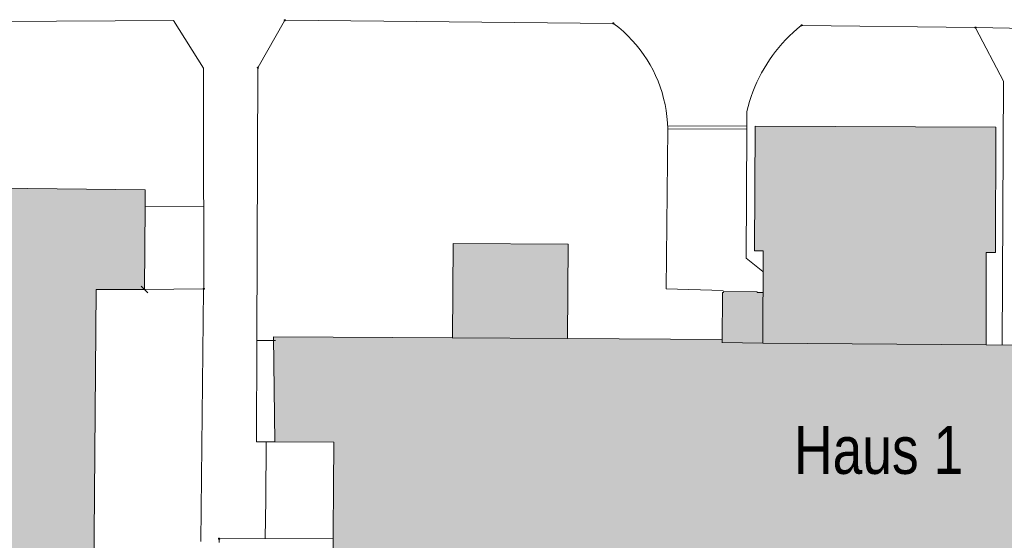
# Model space of a CAD drawing. Header units: metres. Extents: x -15 to 143, y -45 to 47.
# Tile 31 of 41: x 89.6 to 92.06, y 31.69 to 32.99. Entities that reach past the tile are written whole.
import ezdxf

# ---------------------------------------------------------------- set-up
doc = ezdxf.new("R2010")
doc.units = ezdxf.units.M
doc.header["$LTSCALE"] = 0.0125
doc.layers.add('X_YYY_STF_8', color=7, linetype='Continuous', lineweight=9)
doc.styles.add('ERSTELLTER_STIL_2', font='ARIALN.TTF')

# ---------------------------------------------------------------- blocks, each defined once
blk = doc.blocks.new('Ü_Plan_W')
at = {"layer": 'X_YYY_STF_8', "linetype": 'Continuous', "lineweight": 0}
for points in [[(2.3425, 5.82), (2.3421, 5.8187), (2.3408, 5.8187), (2.34, 5.82), (2.3408, 5.8208), (2.3421, 5.8208), (2.3425, 5.82)], [(3.027, 5.8137), (3.0266, 5.8128), (3.0254, 5.8128), (3.0245, 5.8137), (3.0254, 5.8149), (3.0266, 5.8149)], [(3.781, 5.8048), (3.7802, 5.8035), (3.7793, 5.8035), (3.7785, 5.8048), (3.7793, 5.806), (3.7802, 5.806), (3.781, 5.8048)], [(2.2866, 5.7214), (2.2862, 5.7201), (2.2849, 5.7201), (2.2841, 5.7214), (2.2849, 5.7222), (2.2862, 5.7222)], [(2.174, 5.2608), (2.1732, 5.2595), (2.1719, 5.2595), (2.1715, 5.2608), (2.1719, 5.2616), (2.1732, 5.2616)], [(2.2058, 4.7409), (2.2054, 4.7401), (2.2041, 4.7401), (2.2032, 4.7409), (2.2041, 4.7422), (2.2054, 4.7422), (2.2058, 4.7409)]]:
    blk.add_hatch(color=256, dxfattribs=at).paths.add_polyline_path(points, flags=0)
at = {"layer": 'X_YYY_STF_8', "linetype": 'Continuous', "lineweight": 9}
blk.add_hatch(color=256, dxfattribs=at).paths.add_polyline_path([(3.4191, 5.8094), (3.4182, 5.8086), (3.4169, 5.8086), (3.4161, 5.8094), (3.4169, 5.8107), (3.4182, 5.8107)], flags=0)
at = {"layer": 'X_YYY_STF_8', "linetype": 'Continuous'}
for points in [[(3.3208, 5.5998), (3.3196, 5.3399), (3.3378, 5.3399), (3.3366, 5.1477), (3.8017, 5.1448), (3.8017, 5.337), (3.8119, 5.337), (3.8212, 5.337), (3.8223, 5.5973)], [(2.6918, 5.3556), (2.9314, 5.3539), (2.9301, 5.1575), (2.6909, 5.1588)], [(3.3372, 5.2536), (3.3251, 5.2536), (3.3251, 5.2549), (3.2552, 5.2557), (3.2552, 5.2555), (3.2552, 5.2532), (3.2531, 5.2536), (3.2518, 5.149), (3.3366, 5.1477)], [(2.318, 5.1609), (2.3209, 4.9424), (2.4433, 4.942), (2.4416, 4.6613), (2.5536, 4.6606), (2.6935, 4.6596), (2.6939, 4.6999), (3.1621, 4.6973), (3.1617, 4.6571), (3.3619, 4.6541), (3.7755, 4.652), (3.9745, 4.652), (3.9749, 4.6922), (4.4406, 4.6901), (4.4406, 4.6499), (4.6941, 4.6478), (4.6954, 4.7312), (4.6979, 4.9302), (4.8152, 4.9285), (4.8156, 4.9611), (4.8173, 5.1084), (4.8178, 5.1389), (3.9588, 5.1439), (3.8017, 5.1448), (3.3366, 5.1477), (3.2518, 5.149), (3.2519, 5.1557), (2.9301, 5.1575), (2.6909, 5.1588)]]:
    blk.add_hatch(color=150, dxfattribs=at).paths.add_polyline_path(points)
at = {"layer": 'X_YYY_STF_8'}
h = blk.add_hatch(color=9, dxfattribs=at)
h.dxf.hatch_style = 1
h.paths.add_polyline_path([(1.1326, 5.4775), (2.0508, 5.4674), (2.0508, 5.4331), (2.0491, 5.2595), (1.9484, 5.2599), (1.9437, 4.6639), (1.1284, 4.6677), (1.1305, 5.0872), (1.1314, 5.2595)])
at = {"layer": 'X_YYY_STF_8', "linetype": 'Continuous', "lineweight": 0}
for p, q in [((1.5682, 5.8166), (2.1093, 5.8196)), ((2.1093, 5.8196), (2.1723, 5.7201)), ((2.2862, 5.7222), (2.3408, 5.8187)), ((2.3421, 5.82), (2.3425, 5.82)), ((2.3425, 5.82), (3.0245, 5.8137)), ((3.0266, 5.8141), (3.0266, 5.8137)), ((3.4186, 5.8098), (3.4186, 5.8094)), ((3.7785, 5.8048), (3.4191, 5.8094)), ((3.7806, 5.8031), (3.7802, 5.8035)), ((2.2862, 5.7214), (2.2862, 5.7212)), ((2.1723, 5.7201), (2.1719, 5.4606)), ((2.2833, 5.1537), (2.2854, 5.7201)), ((3.8352, 5.1448), (3.8382, 5.693)), ((3.3035, 5.6299), (3.3035, 5.5999)), ((3.3035, 5.5999), (3.3035, 5.5931)), ((3.1392, 5.5939), (3.1354, 5.2612)), ((3.3035, 5.5931), (3.3022, 5.3251)), ((2.1719, 5.4606), (2.1728, 5.4322)), ((2.0508, 5.4331), (2.1728, 5.4322)), ((2.1728, 5.4322), (2.1728, 5.2616)), ((2.9314, 5.3539), (2.9314, 5.3537)), ((3.3022, 5.3251), (3.3369, 5.2968)), ((2.1723, 5.2595), (2.1681, 4.8683)), ((3.1354, 5.2612), (3.254, 5.2578)), ((3.2531, 5.2536), (3.2518, 5.149)), ((3.2531, 5.2536), (3.2531, 5.2534)), ((3.3251, 5.2549), (3.2552, 5.2557)), ((3.2552, 5.2557), (3.2552, 5.2532)), ((3.2552, 5.2557), (3.2552, 5.2555)), ((3.3246, 5.2549), (3.3251, 5.2549)), ((3.3251, 5.2536), (3.3251, 5.2549)), ((3.3251, 5.2549), (3.3251, 5.2546)), ((3.3361, 5.2536), (3.3251, 5.2536)), ((2.2824, 4.9424), (2.2833, 5.1537)), ((2.6909, 5.1588), (2.9301, 5.1575)), ((2.9301, 5.1575), (2.9301, 5.1579)), ((3.2518, 5.149), (3.2518, 5.1488)), ((2.3023, 4.9424), (2.2824, 4.9424)), ((2.3209, 4.9424), (2.3023, 4.9424)), ((2.1681, 4.8683), (2.1664, 4.735)), ((2.3006, 4.7413), (2.3015, 4.8222)), ((2.3006, 4.7413), (2.2058, 4.7409)), ((2.3006, 4.7413), (2.442, 4.7405))]:
    blk.add_line(p, q, dxfattribs=at)
at = {"layer": 'X_YYY_STF_8', "linetype": 'Continuous', "lineweight": 9}
for p, q in [((3.7806, 5.8048), (3.7806, 5.8046)), ((2.6918, 5.3556), (2.6922, 5.3556)), ((2.1736, 5.2608), (2.1736, 5.2606)), ((3.2531, 5.2536), (3.2535, 5.2536)), ((2.6909, 5.1588), (2.6909, 5.1586)), ((2.2054, 4.7413), (2.2054, 4.7409))]:
    blk.add_line(p, q, dxfattribs=at)
at = {"layer": 'X_YYY_STF_8', "linetype": 'Continuous', "lineweight": 5}
for p, q in [((3.8382, 5.693), (3.7806, 5.8031)), ((3.781, 5.8048), (4.0193, 5.8005)), ((2.1715, 5.2608), (2.0491, 5.2595)), ((2.2833, 5.1537), (2.3222, 5.1537)), ((2.2045, 4.7333), (2.2045, 4.7401))]:
    blk.add_line(p, q, dxfattribs=at)
at = {"layer": 'X_YYY_STF_8', "linetype": 'Continuous', "lineweight": 18}
for p, q in [((3.1392, 5.6007), (3.3035, 5.5999)), ((3.1392, 5.5939), (3.3035, 5.5931))]:
    blk.add_line(p, q, dxfattribs=at)
at = {"layer": 'X_YYY_STF_8', "linetype": 'Continuous', "lineweight": 13}
for p, q in [((2.6909, 5.1588), (2.6918, 5.3556)), ((2.6918, 5.3556), (2.9314, 5.3539)), ((2.9314, 5.3539), (2.9301, 5.1575)), ((3.2552, 5.2532), (3.2531, 5.2536)), ((2.3015, 4.8222), (2.3023, 4.9424))]:
    blk.add_line(p, q, dxfattribs=at)
at = {"layer": 'X_YYY_STF_8', "color": 1}
blk.add_line((2.0561, 5.2527), (2.0422, 5.2663), dxfattribs=at)
at = {"layer": 'X_YYY_STF_8', "linetype": 'Continuous', "lineweight": 0}
for points in [[(2.34, 5.82), (2.34, 5.8201), (2.34, 5.8202), (2.34, 5.8204), (2.34, 5.8205), (2.3401, 5.8206), (2.3401, 5.8206), (2.3401, 5.8207), (2.3402, 5.8208), (2.3402, 5.8209), (2.3403, 5.821), (2.3404, 5.821), (2.3404, 5.8211), (2.3405, 5.8211), (2.3406, 5.8212), (2.3407, 5.8212), (2.3408, 5.8212), (2.3409, 5.8212), (2.341, 5.8213), (2.3411, 5.8213), (2.3412, 5.8213)], [(2.3412, 5.8192), (2.3411, 5.8192), (2.341, 5.8192), (2.3409, 5.8192), (2.3408, 5.8192), (2.3407, 5.8192), (2.3406, 5.8193), (2.3405, 5.8193), (2.3404, 5.8193), (2.3404, 5.8194), (2.3403, 5.8194), (2.3402, 5.8195), (2.3402, 5.8195), (2.3401, 5.8196), (2.3401, 5.8196), (2.3401, 5.8197), (2.34, 5.8198), (2.34, 5.8198), (2.34, 5.8199), (2.34, 5.8199), (2.34, 5.82)], [(2.3412, 5.8213), (2.3413, 5.8213), (2.3414, 5.8213), (2.3414, 5.8212), (2.3415, 5.8212), (2.3416, 5.8212), (2.3416, 5.8212), (2.3417, 5.8211), (2.3417, 5.8211), (2.3418, 5.821), (2.3418, 5.821), (2.3419, 5.8209), (2.3419, 5.8208), (2.342, 5.8207), (2.342, 5.8206), (2.342, 5.8206), (2.342, 5.8205), (2.3421, 5.8204), (2.3421, 5.8202), (2.3421, 5.8201), (2.3421, 5.82)], [(2.3425, 5.82), (2.3425, 5.8199), (2.3424, 5.8199), (2.3423, 5.8198), (2.3423, 5.8198), (2.3422, 5.8197), (2.3421, 5.8196), (2.3421, 5.8196), (2.342, 5.8195), (2.3419, 5.8195), (2.3419, 5.8194), (2.3418, 5.8194), (2.3418, 5.8193), (2.3417, 5.8193), (2.3416, 5.8193), (2.3416, 5.8192), (2.3415, 5.8192), (2.3414, 5.8192), (2.3414, 5.8192), (2.3413, 5.8192), (2.3412, 5.8192)], [(3.0245, 5.8141), (3.0245, 5.8141), (3.0245, 5.8142), (3.0245, 5.8143), (3.0246, 5.8143), (3.0246, 5.8144), (3.0246, 5.8144), (3.0247, 5.8145), (3.0247, 5.8146), (3.0248, 5.8146), (3.0248, 5.8147), (3.0249, 5.8147), (3.025, 5.8147), (3.025, 5.8148), (3.0251, 5.8148), (3.0252, 5.8148), (3.0253, 5.8149), (3.0254, 5.8149), (3.0255, 5.8149), (3.0257, 5.8149), (3.0258, 5.8149)], [(3.0258, 5.8128), (3.0257, 5.8128), (3.0255, 5.8128), (3.0254, 5.8128), (3.0253, 5.8129), (3.0252, 5.8129), (3.0251, 5.8129), (3.025, 5.813), (3.025, 5.813), (3.0249, 5.8131), (3.0248, 5.8131), (3.0248, 5.8132), (3.0247, 5.8133), (3.0247, 5.8133), (3.0246, 5.8134), (3.0246, 5.8135), (3.0246, 5.8136), (3.0245, 5.8137), (3.0245, 5.8138), (3.0245, 5.8139), (3.0245, 5.8141)], [(3.0258, 5.8149), (3.0258, 5.8149), (3.0259, 5.8149), (3.026, 5.8149), (3.026, 5.8149), (3.0261, 5.8148), (3.0261, 5.8148), (3.0262, 5.8148), (3.0263, 5.8147), (3.0263, 5.8147), (3.0264, 5.8147), (3.0264, 5.8146), (3.0264, 5.8146), (3.0265, 5.8145), (3.0265, 5.8144), (3.0266, 5.8144), (3.0266, 5.8143), (3.0266, 5.8143), (3.0266, 5.8142), (3.0266, 5.8141), (3.0266, 5.8141)], [(3.0266, 5.8137), (3.0266, 5.8136), (3.0266, 5.8135), (3.0266, 5.8135), (3.0266, 5.8134), (3.0266, 5.8133), (3.0265, 5.8133), (3.0265, 5.8132), (3.0264, 5.8132), (3.0264, 5.8131), (3.0264, 5.8131), (3.0263, 5.813), (3.0263, 5.813), (3.0262, 5.8129), (3.0261, 5.8129), (3.0261, 5.8129), (3.026, 5.8128), (3.026, 5.8128), (3.0259, 5.8128), (3.0258, 5.8128), (3.0258, 5.8128)], [(3.3035, 5.6299), (3.3061, 5.6405), (3.3091, 5.6509), (3.3125, 5.6612), (3.3161, 5.6713), (3.3201, 5.6814), (3.3245, 5.6912), (3.3291, 5.7009), (3.3341, 5.7104), (3.3393, 5.7198), (3.3449, 5.729), (3.3508, 5.738), (3.357, 5.7468), (3.3634, 5.7553), (3.3702, 5.7637), (3.3772, 5.7718), (3.3846, 5.7798), (3.3922, 5.7874), (3.4, 5.7949), (3.4081, 5.8021), (3.4165, 5.809)], [(3.4161, 5.8098), (3.4161, 5.8099), (3.4161, 5.81), (3.4161, 5.81), (3.4162, 5.8101), (3.4162, 5.8102), (3.4163, 5.8102), (3.4163, 5.8103), (3.4164, 5.8103), (3.4165, 5.8104), (3.4166, 5.8104), (3.4166, 5.8105), (3.4167, 5.8105), (3.4168, 5.8105), (3.4169, 5.8106), (3.417, 5.8106), (3.4171, 5.8106), (3.4171, 5.8107), (3.4172, 5.8107), (3.4173, 5.8107), (3.4174, 5.8107)], [(3.4174, 5.8086), (3.4173, 5.8086), (3.4172, 5.8086), (3.4171, 5.8086), (3.4171, 5.8086), (3.417, 5.8086), (3.4169, 5.8087), (3.4168, 5.8087), (3.4167, 5.8088), (3.4166, 5.8088), (3.4166, 5.8089), (3.4165, 5.809), (3.4164, 5.809), (3.4163, 5.8091), (3.4163, 5.8092), (3.4162, 5.8093), (3.4162, 5.8094), (3.4161, 5.8095), (3.4161, 5.8096), (3.4161, 5.8097), (3.4161, 5.8098)], [(3.4174, 5.8107), (3.4174, 5.8107), (3.4175, 5.8107), (3.4176, 5.8107), (3.4177, 5.8106), (3.4177, 5.8106), (3.4178, 5.8106), (3.4179, 5.8105), (3.418, 5.8105), (3.4181, 5.8105), (3.4182, 5.8104), (3.4182, 5.8104), (3.4183, 5.8103), (3.4184, 5.8103), (3.4184, 5.8102), (3.4185, 5.8102), (3.4185, 5.8101), (3.4186, 5.81), (3.4186, 5.81), (3.4186, 5.8099), (3.4186, 5.8098)], [(3.4186, 5.8094), (3.4186, 5.8094), (3.4185, 5.8093), (3.4184, 5.8092), (3.4184, 5.8092), (3.4183, 5.8091), (3.4183, 5.809), (3.4182, 5.809), (3.4181, 5.8089), (3.4181, 5.8089), (3.418, 5.8088), (3.4179, 5.8088), (3.4179, 5.8087), (3.4178, 5.8087), (3.4177, 5.8087), (3.4177, 5.8086), (3.4176, 5.8086), (3.4176, 5.8086), (3.4175, 5.8086), (3.4174, 5.8086), (3.4174, 5.8086)], [(2.2841, 5.7214), (2.2841, 5.7215), (2.2841, 5.7216), (2.2841, 5.7217), (2.2841, 5.7218), (2.2842, 5.7219), (2.2842, 5.722), (2.2843, 5.7221), (2.2843, 5.7222), (2.2844, 5.7222), (2.2844, 5.7223), (2.2845, 5.7224), (2.2846, 5.7224), (2.2846, 5.7225), (2.2847, 5.7225), (2.2848, 5.7226), (2.2849, 5.7226), (2.285, 5.7226), (2.2851, 5.7226), (2.2852, 5.7226), (2.2854, 5.7226)], [(2.2854, 5.7201), (2.2852, 5.7202), (2.2851, 5.7202), (2.285, 5.7203), (2.2849, 5.7203), (2.2848, 5.7204), (2.2847, 5.7205), (2.2846, 5.7205), (2.2846, 5.7206), (2.2845, 5.7207), (2.2844, 5.7207), (2.2844, 5.7208), (2.2843, 5.7209), (2.2843, 5.7209), (2.2842, 5.721), (2.2842, 5.721), (2.2841, 5.7211), (2.2841, 5.7212), (2.2841, 5.7212), (2.2841, 5.7213), (2.2841, 5.7214)], [(2.2854, 5.7226), (2.2854, 5.7226), (2.2855, 5.7226), (2.2856, 5.7226), (2.2856, 5.7226), (2.2857, 5.7226), (2.2857, 5.7225), (2.2858, 5.7225), (2.2858, 5.7224), (2.2859, 5.7224), (2.2859, 5.7223), (2.286, 5.7222), (2.286, 5.7222), (2.2861, 5.7221), (2.2861, 5.722), (2.2861, 5.7219), (2.2862, 5.7218), (2.2862, 5.7217), (2.2862, 5.7216), (2.2862, 5.7215), (2.2862, 5.7214)], [(2.2862, 5.7214), (2.2862, 5.7212), (2.2862, 5.7211), (2.2862, 5.721), (2.2862, 5.7209), (2.2861, 5.7208), (2.2861, 5.7207), (2.2861, 5.7206), (2.286, 5.7205), (2.286, 5.7205), (2.2859, 5.7204), (2.2859, 5.7203), (2.2858, 5.7203), (2.2858, 5.7202), (2.2857, 5.7202), (2.2857, 5.7202), (2.2856, 5.7201), (2.2856, 5.7201), (2.2855, 5.7201), (2.2854, 5.7201), (2.2854, 5.7201)]]:
    blk.add_lwpolyline(points, dxfattribs=at)
for points in [[(2.3425, 5.82), (2.3421, 5.8187), (2.3408, 5.8187), (2.34, 5.82), (2.3408, 5.8208), (2.3421, 5.8208), (2.3425, 5.82)], [(3.027, 5.8137), (3.0266, 5.8128), (3.0254, 5.8128), (3.0245, 5.8137), (3.0254, 5.8149), (3.0266, 5.8149)], [(3.781, 5.8048), (3.7802, 5.8035), (3.7793, 5.8035), (3.7785, 5.8048), (3.7793, 5.806), (3.7802, 5.806), (3.781, 5.8048)], [(2.2866, 5.7214), (2.2862, 5.7201), (2.2849, 5.7201), (2.2841, 5.7214), (2.2849, 5.7222), (2.2862, 5.7222)], [(2.174, 5.2608), (2.1732, 5.2595), (2.1719, 5.2595), (2.1715, 5.2608), (2.1719, 5.2616), (2.1732, 5.2616)], [(2.2058, 4.7409), (2.2054, 4.7401), (2.2041, 4.7401), (2.2032, 4.7409), (2.2041, 4.7422), (2.2054, 4.7422), (2.2058, 4.7409)]]:
    blk.add_lwpolyline(points, close=True, dxfattribs=at)
at = {"layer": 'X_YYY_STF_8', "linetype": 'Continuous', "lineweight": 5}
blk.add_lwpolyline([(3.0266, 5.8128), (3.0368, 5.8048), (3.0466, 5.7964), (3.0559, 5.7875), (3.0648, 5.7783), (3.0732, 5.7688), (3.0812, 5.7589), (3.0886, 5.7487), (3.0956, 5.7381), (3.1021, 5.7273), (3.1081, 5.7162), (3.1136, 5.7049), (3.1186, 5.6933), (3.123, 5.6815), (3.127, 5.6695), (3.1303, 5.6572), (3.1332, 5.6449), (3.1354, 5.6323), (3.1371, 5.6196), (3.1383, 5.6068), (3.1388, 5.5939)], dxfattribs=at)
at = {"layer": 'X_YYY_STF_8', "linetype": 'Continuous', "lineweight": 9}
blk.add_lwpolyline([(3.4191, 5.8094), (3.4182, 5.8086), (3.4169, 5.8086), (3.4161, 5.8094), (3.4169, 5.8107), (3.4182, 5.8107)], close=True, dxfattribs=at)
for points in [[(3.7785, 5.8048), (3.7785, 5.8049), (3.7785, 5.805), (3.7785, 5.8051), (3.7785, 5.8052), (3.7785, 5.8053), (3.7786, 5.8054), (3.7786, 5.8055), (3.7787, 5.8056), (3.7787, 5.8056), (3.7788, 5.8057), (3.7788, 5.8058), (3.7789, 5.8058), (3.779, 5.8059), (3.7791, 5.8059), (3.7792, 5.806), (3.7793, 5.806), (3.7794, 5.806), (3.7795, 5.806), (3.7796, 5.806), (3.7797, 5.806)], [(3.7797, 5.8039), (3.7796, 5.8039), (3.7795, 5.8039), (3.7794, 5.8039), (3.7793, 5.804), (3.7792, 5.804), (3.7791, 5.804), (3.779, 5.804), (3.7789, 5.8041), (3.7788, 5.8041), (3.7788, 5.8042), (3.7787, 5.8042), (3.7787, 5.8043), (3.7786, 5.8043), (3.7786, 5.8044), (3.7785, 5.8044), (3.7785, 5.8045), (3.7785, 5.8046), (3.7785, 5.8046), (3.7785, 5.8047), (3.7785, 5.8048)], [(3.7797, 5.806), (3.7798, 5.806), (3.7799, 5.806), (3.7799, 5.806), (3.78, 5.806), (3.78, 5.806), (3.7801, 5.8059), (3.7802, 5.8059), (3.7802, 5.8058), (3.7803, 5.8058), (3.7803, 5.8057), (3.7804, 5.8056), (3.7804, 5.8056), (3.7804, 5.8055), (3.7805, 5.8054), (3.7805, 5.8053), (3.7805, 5.8052), (3.7806, 5.8051), (3.7806, 5.805), (3.7806, 5.8049), (3.7806, 5.8048)], [(3.7806, 5.8048), (3.7806, 5.8047), (3.7806, 5.8046), (3.7806, 5.8046), (3.7805, 5.8045), (3.7805, 5.8044), (3.7805, 5.8044), (3.7804, 5.8043), (3.7804, 5.8043), (3.7804, 5.8042), (3.7803, 5.8042), (3.7803, 5.8041), (3.7802, 5.8041), (3.7802, 5.804), (3.7801, 5.804), (3.78, 5.804), (3.78, 5.804), (3.7799, 5.8039), (3.7799, 5.8039), (3.7798, 5.8039), (3.7797, 5.8039)], [(2.1715, 5.2608), (2.1715, 5.2609), (2.1715, 5.261), (2.1715, 5.2611), (2.1715, 5.2612), (2.1716, 5.2613), (2.1716, 5.2614), (2.1716, 5.2615), (2.1717, 5.2616), (2.1717, 5.2617), (2.1718, 5.2617), (2.1718, 5.2618), (2.1719, 5.2618), (2.1719, 5.2619), (2.172, 5.2619), (2.172, 5.262), (2.1721, 5.262), (2.1721, 5.262), (2.1722, 5.262), (2.1723, 5.262), (2.1723, 5.262)], [(2.1723, 5.2595), (2.1723, 5.2595), (2.1722, 5.2595), (2.1721, 5.2596), (2.1721, 5.2596), (2.172, 5.2596), (2.172, 5.2597), (2.1719, 5.2598), (2.1719, 5.2598), (2.1718, 5.2599), (2.1718, 5.26), (2.1717, 5.2601), (2.1717, 5.2601), (2.1716, 5.2602), (2.1716, 5.2603), (2.1716, 5.2604), (2.1715, 5.2605), (2.1715, 5.2606), (2.1715, 5.2606), (2.1715, 5.2607), (2.1715, 5.2608)], [(2.1723, 5.262), (2.1725, 5.262), (2.1726, 5.262), (2.1727, 5.262), (2.1728, 5.262), (2.1729, 5.262), (2.173, 5.2619), (2.1731, 5.2619), (2.1731, 5.2618), (2.1732, 5.2618), (2.1733, 5.2617), (2.1733, 5.2617), (2.1734, 5.2616), (2.1735, 5.2615), (2.1735, 5.2614), (2.1735, 5.2613), (2.1736, 5.2612), (2.1736, 5.2611), (2.1736, 5.261), (2.1736, 5.2609), (2.1736, 5.2608)], [(2.1736, 5.2608), (2.1736, 5.2607), (2.1736, 5.2605), (2.1736, 5.2604), (2.1735, 5.2603), (2.1735, 5.2602), (2.1734, 5.2601), (2.1733, 5.26), (2.1733, 5.26), (2.1732, 5.2599), (2.1731, 5.2598), (2.1731, 5.2598), (2.173, 5.2597), (2.1729, 5.2597), (2.1728, 5.2596), (2.1727, 5.2596), (2.1726, 5.2596), (2.1726, 5.2595), (2.1725, 5.2595), (2.1724, 5.2595), (2.1723, 5.2595)], [(2.2032, 4.7413), (2.2032, 4.7414), (2.2033, 4.7415), (2.2033, 4.7415), (2.2033, 4.7416), (2.2033, 4.7417), (2.2034, 4.7417), (2.2034, 4.7418), (2.2034, 4.7418), (2.2035, 4.7419), (2.2036, 4.7419), (2.2036, 4.742), (2.2037, 4.742), (2.2038, 4.7421), (2.2039, 4.7421), (2.204, 4.7421), (2.2041, 4.7421), (2.2042, 4.7422), (2.2043, 4.7422), (2.2044, 4.7422), (2.2045, 4.7422)], [(2.2045, 4.7401), (2.2044, 4.7401), (2.2043, 4.7401), (2.2042, 4.7401), (2.2041, 4.7401), (2.204, 4.7402), (2.2039, 4.7402), (2.2038, 4.7402), (2.2037, 4.7403), (2.2036, 4.7403), (2.2036, 4.7404), (2.2035, 4.7405), (2.2034, 4.7405), (2.2034, 4.7406), (2.2034, 4.7407), (2.2033, 4.7408), (2.2033, 4.7409), (2.2033, 4.741), (2.2033, 4.7411), (2.2032, 4.7412), (2.2032, 4.7413)], [(2.2045, 4.7422), (2.2046, 4.7422), (2.2046, 4.7422), (2.2047, 4.7422), (2.2048, 4.7421), (2.2048, 4.7421), (2.2049, 4.7421), (2.2049, 4.7421), (2.205, 4.742), (2.205, 4.742), (2.2051, 4.7419), (2.2051, 4.7419), (2.2052, 4.7418), (2.2052, 4.7418), (2.2053, 4.7417), (2.2053, 4.7417), (2.2053, 4.7416), (2.2053, 4.7415), (2.2053, 4.7415), (2.2054, 4.7414), (2.2054, 4.7413)], [(2.2054, 4.7409), (2.2054, 4.7409), (2.2053, 4.7408), (2.2053, 4.7407), (2.2053, 4.7407), (2.2053, 4.7406), (2.2053, 4.7406), (2.2052, 4.7405), (2.2052, 4.7404), (2.2051, 4.7404), (2.2051, 4.7403), (2.205, 4.7403), (2.205, 4.7402), (2.2049, 4.7402), (2.2049, 4.7402), (2.2048, 4.7401), (2.2048, 4.7401), (2.2047, 4.7401), (2.2046, 4.7401), (2.2046, 4.7401), (2.2045, 4.7401)]]:
    blk.add_lwpolyline(points, dxfattribs=at)
at = {"layer": 'X_YYY_STF_8'}
for points in [[(3.3208, 5.5998), (3.3196, 5.3399), (3.3378, 5.3399), (3.3366, 5.1477), (3.8017, 5.1448), (3.8017, 5.337), (3.8119, 5.337), (3.8212, 5.337), (3.8223, 5.5973), (3.3208, 5.5998)], [(1.1326, 5.4775), (2.0508, 5.4674), (2.0508, 5.4331), (2.0491, 5.2595), (1.9484, 5.2599), (1.9437, 4.6639), (1.1284, 4.6677), (1.1305, 5.0872), (1.1314, 5.2595), (1.1326, 5.4775)], [(2.6918, 5.3556), (2.9314, 5.3539), (2.9301, 5.1575), (2.6909, 5.1588), (2.6918, 5.3556)], [(2.318, 5.1609), (2.3209, 4.9424), (2.4433, 4.942), (2.4416, 4.6613), (2.5536, 4.6606), (2.6935, 4.6596), (2.6939, 4.6999), (3.1621, 4.6973), (3.1617, 4.6571), (3.3619, 4.6541), (3.7755, 4.652), (3.9745, 4.652)], [(3.9588, 5.1439), (3.8017, 5.1448), (3.3366, 5.1477), (3.2518, 5.149), (3.2519, 5.1557), (2.9301, 5.1575), (2.6909, 5.1588), (2.318, 5.1609)]]:
    blk.add_lwpolyline(points, dxfattribs=at)
at = {"layer": 'X_YYY_STF_8', "linetype": 'Continuous', "insert": (3.4019, 4.8744, 0), "char_height": 0.099423, "attachment_point": 7, "style": 'ERSTELLTER_STIL_2'}
blk.add_mtext('\\A1;{\\fArial|b0|i0|c0|p38;\\W0.8;Haus 1}', dxfattribs=at)

msp = doc.modelspace()

# ---------------------------------------------------------------- block references
at = {"xscale": 1.2, "yscale": 1.2}
msp.add_blockref('Ü_Plan_W', (87.4558, 26.0077, 0), dxfattribs=at)

doc.saveas('drawing.dxf')
